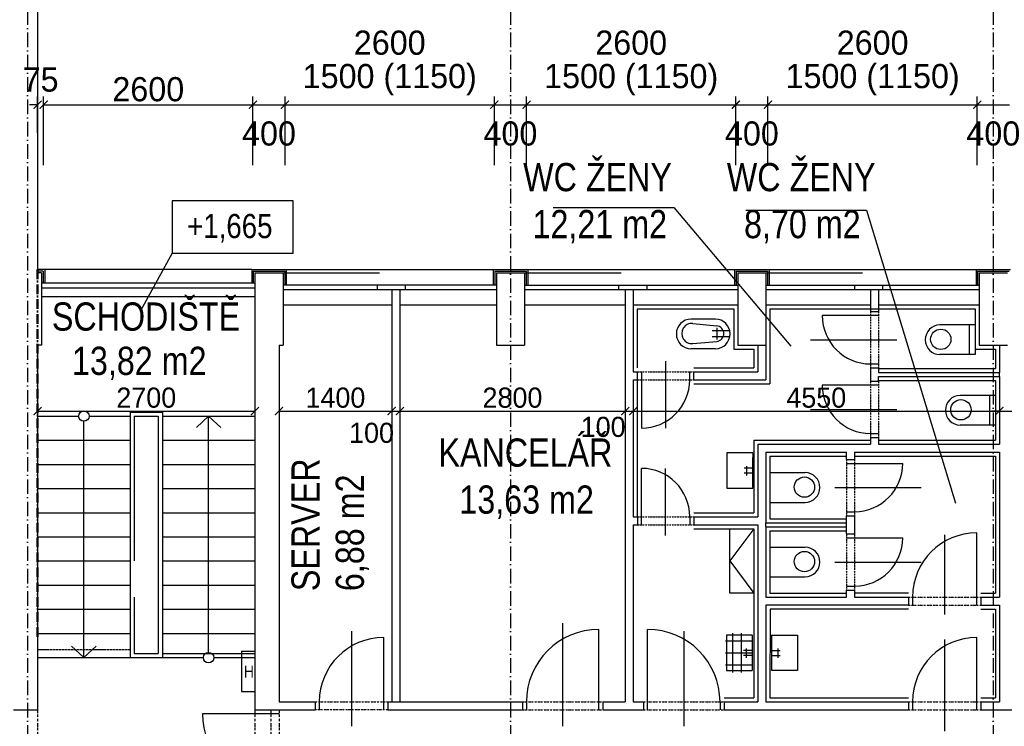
# Model space of a CAD drawing. Header units: millimetres. Extents: x -637441 to -130928, y -380379 to -53767.
# Tile 38 of 193: x -510044 to -497810, y -236461 to -227686. Entities that reach past the tile are written whole.
import ezdxf

# ---------------------------------------------------------------- set-up
doc = ezdxf.new("R2010")
doc.units = ezdxf.units.MM
doc.header["$LTSCALE"] = 10
for name, pattern in [('ACAD_ISO02W100', [15, 12, -3]), ('ACAD_ISO03W100', [30, 12, -18]), ('ACAD_ISO10W100', [18.5, 12, -3, 0.5, -3]), ('ACAD_ISO12W100', [22, 12, -3, 0.5, -3, 0.5, -3]), ('DASHDOT', [25.4, 12.7, -6.35, 0, -6.35])]:
    doc.linetypes.add(name, pattern=pattern)
doc.layers.add('_POŽÁR', color=240, linetype='Continuous', lineweight=50)
for name, color, linetype in [('Kóty', 7, 'Continuous'), ('Obklady', 7, 'Continuous'), ('Osy', 1, 'DASHDOT'), ('POPIS', 7, 'Continuous'), ('Rozhraní materiálů', 7, 'Continuous'), ('Schodiště', 7, 'Continuous'), ('SLABĚ', 7, 'Continuous'), ('Výplně otvorů', 7, 'Continuous'), ('ZARIZOVAKY', 7, 'Continuous'), ('ZDIVO', 6, 'Continuous'), ('ŠRAFY', 252, 'Continuous')]:
    doc.layers.add(name, color=color, linetype=linetype)
doc.styles.add('NARROW', font='txt')
doc.styles.add('TGV styl', font='txt')
doc.linetypes.add('IZOLACE', pattern='A,0.00254,-2.54,[134,ltypeshp.shx,S=2.54,R=0,X=-2.54,Y=0],-5.08,[134,ltypeshp.shx,S=2.54,R=180,X=2.54,Y=0],-2.54', length=10.16254)
doc.dimstyles.new('VNITŘEK 1-200', dxfattribs={"dimtxt": 250, "dimasz": 100, "dimexe": 100, "dimexo": 250, "dimgap": 40, "dimtad": 1, "dimdec": 0, "dimzin": 0, "dimdsep": 46, "dimtxsty": 'TGV styl', "dimblk1": 'ARCHTICK', "dimblk2": 'ARCHTICK', "dimsah": 1, "dimcen": 0.09, "dimclrd": 256, "dimclre": 256, "dimclrt": 220, "dimadec": 0, "dimazin": 0, "dimtfac": 1, "dimtdec": 0, "dimtofl": 0, "dimtmove": 2, "dimatfit": 3, "dimldrblk": 'ARCHTICK', "dimfxl": 150, "dimfxlon": 1, "dimtolj": 1, "dimtzin": 0, "dimarcsym": 0})
doc.dimstyles.new('VNĚJŠEK 1-100', dxfattribs={"dimtxt": 300, "dimasz": 100, "dimexe": 100, "dimexo": 250, "dimgap": 40, "dimtad": 1, "dimdec": 0, "dimzin": 0, "dimdsep": 46, "dimtxsty": 'TGV styl', "dimblk1": 'ARCHTICK', "dimblk2": 'ARCHTICK', "dimsah": 1, "dimcen": 0.09, "dimclrd": 256, "dimclre": 256, "dimclrt": 220, "dimadec": 0, "dimazin": 0, "dimtfac": 1, "dimtdec": 0, "dimtofl": 0, "dimtmove": 2, "dimatfit": 3, "dimldrblk": 'ARCHTICK', "dimfxl": 350, "dimfxlon": 1, "dimtolj": 1, "dimtzin": 0, "dimarcsym": 0})

# ---------------------------------------------------------------- blocks, each defined once
blk = doc.blocks.new('_ArchTick')
at = {"color": 0, "const_width": 0.15}
blk.add_lwpolyline([(-0.5, -0.5), (0.5, 0.5)], dxfattribs=at)
blk = doc.blocks.new('*D313')
at = {"layer": 'DEFPOINTS', "color": 0, "ltscale": 0.35}
for p in [(-509821, -231728), (-507121, -231728), (-507121, -232546)]:
    blk.add_point(p, dxfattribs=at)
at = {"layer": 'Kóty', "lineweight": -2, "ltscale": 0.35}
for p, q in [((-509821, -232396), (-509821, -232646)), ((-507121, -232396), (-507121, -232646)), ((-509821, -232546), (-507121, -232546))]:
    blk.add_line(p, q, dxfattribs=at)
at = {"layer": 'Kóty', "lineweight": -2, "ltscale": 0.35, "xscale": 100, "yscale": 100, "zscale": 100, "rotation": 180}
blk.add_blockref('_ArchTick', (-509821, -232546), dxfattribs=at)
at = {"layer": 'Kóty', "lineweight": -2, "ltscale": 0.35, "xscale": 100, "yscale": 100, "zscale": 100}
blk.add_blockref('_ArchTick', (-507121, -232546), dxfattribs=at)
at = {"layer": 'Kóty', "color": 220, "ltscale": 0.35, "insert": (-508471, -232381), "char_height": 250, "attachment_point": 5, "style": 'TGV styl'}
blk.add_mtext('\\A1;2700', dxfattribs=at)
blk = doc.blocks.new('*D314')
at = {"layer": 'DEFPOINTS', "color": 0, "ltscale": 0.35}
for p in [(-505421, -231228), (-506821, -231728), (-505421, -232546)]:
    blk.add_point(p, dxfattribs=at)
at = {"layer": 'Kóty', "lineweight": -2, "ltscale": 0.35}
for p, q in [((-506821, -232396), (-506821, -232646)), ((-505421, -232396), (-505421, -232646)), ((-506821, -232546), (-505421, -232546))]:
    blk.add_line(p, q, dxfattribs=at)
at = {"layer": 'Kóty', "lineweight": -2, "ltscale": 0.35, "xscale": 100, "yscale": 100, "zscale": 100, "rotation": 180}
blk.add_blockref('_ArchTick', (-506821, -232546), dxfattribs=at)
at = {"layer": 'Kóty', "lineweight": -2, "ltscale": 0.35, "xscale": 100, "yscale": 100, "zscale": 100}
blk.add_blockref('_ArchTick', (-505421, -232546), dxfattribs=at)
at = {"layer": 'Kóty', "color": 220, "ltscale": 0.35, "insert": (-506121, -232381), "char_height": 250, "attachment_point": 5, "style": 'TGV styl'}
blk.add_mtext('\\A1;1400', dxfattribs=at)
blk = doc.blocks.new('*D315')
at = {"layer": 'DEFPOINTS', "color": 0, "ltscale": 0.35}
for p in [(-505421, -231228), (-505321, -231228), (-505321, -232546)]:
    blk.add_point(p, dxfattribs=at)
at = {"layer": 'Kóty', "lineweight": -2, "ltscale": 0.35}
for p, q in [((-505421, -232396), (-505421, -232646)), ((-505321, -232396), (-505321, -232646)), ((-505421, -232546), (-505321, -232546))]:
    blk.add_line(p, q, dxfattribs=at)
at = {"layer": 'Kóty', "lineweight": -2, "ltscale": 0.35, "xscale": 100, "yscale": 100, "zscale": 100, "rotation": 180}
blk.add_blockref('_ArchTick', (-505421, -232546), dxfattribs=at)
at = {"layer": 'Kóty', "lineweight": -2, "ltscale": 0.35, "xscale": 100, "yscale": 100, "zscale": 100}
blk.add_blockref('_ArchTick', (-505321, -232546), dxfattribs=at)
at = {"layer": 'Kóty', "color": 220, "ltscale": 0.35, "insert": (-505672, -232818), "char_height": 250, "attachment_point": 5, "style": 'TGV styl'}
blk.add_mtext('\\A1;100', dxfattribs=at)
blk = doc.blocks.new('*D316')
at = {"layer": 'DEFPOINTS', "color": 0, "ltscale": 0.35}
for p in [(-505321, -231228), (-502521, -231228), (-502521, -232546)]:
    blk.add_point(p, dxfattribs=at)
at = {"layer": 'Kóty', "lineweight": -2, "ltscale": 0.35}
for p, q in [((-505321, -232396), (-505321, -232646)), ((-502521, -232396), (-502521, -232646)), ((-505321, -232546), (-502521, -232546))]:
    blk.add_line(p, q, dxfattribs=at)
at = {"layer": 'Kóty', "lineweight": -2, "ltscale": 0.35, "xscale": 100, "yscale": 100, "zscale": 100, "rotation": 180}
blk.add_blockref('_ArchTick', (-505321, -232546), dxfattribs=at)
at = {"layer": 'Kóty', "lineweight": -2, "ltscale": 0.35, "xscale": 100, "yscale": 100, "zscale": 100}
blk.add_blockref('_ArchTick', (-502521, -232546), dxfattribs=at)
at = {"layer": 'Kóty', "color": 220, "ltscale": 0.35, "insert": (-503921, -232381), "char_height": 250, "attachment_point": 5, "style": 'TGV styl'}
blk.add_mtext('\\A1;2800', dxfattribs=at)
blk = doc.blocks.new('*D317')
at = {"layer": 'DEFPOINTS', "color": 0, "ltscale": 0.35}
for p in [(-502521, -231228), (-502421, -231228), (-502421, -232546)]:
    blk.add_point(p, dxfattribs=at)
at = {"layer": 'Kóty', "lineweight": -2, "ltscale": 0.35}
for p, q in [((-502521, -232396), (-502521, -232646)), ((-502421, -232396), (-502421, -232646)), ((-502521, -232546), (-502421, -232546))]:
    blk.add_line(p, q, dxfattribs=at)
at = {"layer": 'Kóty', "lineweight": -2, "ltscale": 0.35, "xscale": 100, "yscale": 100, "zscale": 100, "rotation": 180}
blk.add_blockref('_ArchTick', (-502521, -232546), dxfattribs=at)
at = {"layer": 'Kóty', "lineweight": -2, "ltscale": 0.35, "xscale": 100, "yscale": 100, "zscale": 100}
blk.add_blockref('_ArchTick', (-502421, -232546), dxfattribs=at)
at = {"layer": 'Kóty', "color": 220, "ltscale": 0.35, "insert": (-502794, -232744), "char_height": 250, "attachment_point": 5, "style": 'TGV styl'}
blk.add_mtext('\\A1;100', dxfattribs=at)
blk = doc.blocks.new('*D318')
at = {"layer": 'DEFPOINTS', "color": 0, "ltscale": 0.35}
for p in [(-502421, -231228), (-497871, -232118), (-497871, -232546)]:
    blk.add_point(p, dxfattribs=at)
at = {"layer": 'Kóty', "lineweight": -2, "ltscale": 0.35}
for p, q in [((-502421, -232396), (-502421, -232646)), ((-497871, -232396), (-497871, -232646)), ((-502421, -232546), (-497871, -232546))]:
    blk.add_line(p, q, dxfattribs=at)
at = {"layer": 'Kóty', "lineweight": -2, "ltscale": 0.35, "xscale": 100, "yscale": 100, "zscale": 100, "rotation": 180}
blk.add_blockref('_ArchTick', (-502421, -232546), dxfattribs=at)
at = {"layer": 'Kóty', "lineweight": -2, "ltscale": 0.35, "xscale": 100, "yscale": 100, "zscale": 100}
blk.add_blockref('_ArchTick', (-497871, -232546), dxfattribs=at)
at = {"layer": 'Kóty', "color": 220, "ltscale": 0.35, "insert": (-500146, -232381), "char_height": 250, "attachment_point": 5, "style": 'TGV styl'}
blk.add_mtext('\\A1;4550', dxfattribs=at)
blk = doc.blocks.new('*D319')
at = {"layer": 'DEFPOINTS', "color": 0, "ltscale": 0.35}
for p in [(-497871, -231728), (-497871, -232118), (-497871, -232546)]:
    blk.add_point(p, dxfattribs=at)
at = {"layer": 'Kóty', "lineweight": -2, "ltscale": 0.35}
for p, q in [((-497871, -232396), (-497871, -232646)), ((-497871, -232396), (-497871, -232646)), ((-497871, -232546), (-497971, -232546)), ((-497871, -232546), (-497771, -232546))]:
    blk.add_line(p, q, dxfattribs=at)
at = {"layer": 'Kóty', "lineweight": -2, "ltscale": 0.35, "xscale": 100, "yscale": 100, "zscale": 100, "rotation": 180}
blk.add_blockref('_ArchTick', (-497871, -232546), dxfattribs=at)
at = {"layer": 'Kóty', "lineweight": -2, "ltscale": 0.35, "xscale": 100, "yscale": 100, "zscale": 100}
blk.add_blockref('_ArchTick', (-497871, -232546), dxfattribs=at)
at = {"layer": 'Kóty', "color": 220, "ltscale": 0.35, "insert": (-497599, -232722), "char_height": 250, "attachment_point": 5, "style": 'TGV styl'}
blk.add_mtext('\\A1;0', dxfattribs=at)
blk = doc.blocks.new('*D320')
at = {"layer": 'DEFPOINTS', "color": 0, "ltscale": 0.35}
for p in [(-497871, -231728), (-495121, -231728), (-495121, -232546)]:
    blk.add_point(p, dxfattribs=at)
at = {"layer": 'Kóty', "lineweight": -2, "ltscale": 0.35}
for p, q in [((-497871, -232396), (-497871, -232646)), ((-495121, -232396), (-495121, -232646)), ((-497871, -232546), (-495121, -232546))]:
    blk.add_line(p, q, dxfattribs=at)
at = {"layer": 'Kóty', "lineweight": -2, "ltscale": 0.35, "xscale": 100, "yscale": 100, "zscale": 100, "rotation": 180}
blk.add_blockref('_ArchTick', (-497871, -232546), dxfattribs=at)
at = {"layer": 'Kóty', "lineweight": -2, "ltscale": 0.35, "xscale": 100, "yscale": 100, "zscale": 100}
blk.add_blockref('_ArchTick', (-495121, -232546), dxfattribs=at)
at = {"layer": 'Kóty', "color": 220, "ltscale": 0.35, "insert": (-496496, -232381), "char_height": 250, "attachment_point": 5, "style": 'TGV styl'}
blk.add_mtext('\\A1;2750', dxfattribs=at)
blk = doc.blocks.new('*D437')
at = {"layer": 'DEFPOINTS', "color": 0, "ltscale": 0.35}
for p in [(-509746, -228741), (-509821, -230828), (-509746, -230952)]:
    blk.add_point(p, dxfattribs=at)
at = {"layer": 'Kóty', "lineweight": -2, "ltscale": 0.35}
for p, q in [((-509821, -229091), (-509821, -228641)), ((-509746, -229091), (-509746, -228641)), ((-509821, -228741), (-509921, -228741)), ((-509746, -228741), (-509646, -228741))]:
    blk.add_line(p, q, dxfattribs=at)
at = {"layer": 'Kóty', "lineweight": -2, "ltscale": 0.35, "xscale": 100, "yscale": 100, "zscale": 100}
blk.add_blockref('_ArchTick', (-509821, -228741), dxfattribs=at)
at = {"layer": 'Kóty', "lineweight": -2, "ltscale": 0.35, "xscale": 100, "yscale": 100, "zscale": 100, "rotation": 180}
blk.add_blockref('_ArchTick', (-509746, -228741), dxfattribs=at)
at = {"layer": 'Kóty', "color": 220, "ltscale": 0.35, "insert": (-509784, -228431), "char_height": 300, "attachment_point": 5, "style": 'TGV styl'}
blk.add_mtext('\\A1;75', dxfattribs=at)
blk = doc.blocks.new('*D63')
at = {"layer": 'DEFPOINTS', "color": 0, "ltscale": 0.35}
for p in [(-507146, -228741), (-509746, -230952), (-507146, -230952)]:
    blk.add_point(p, dxfattribs=at)
at = {"layer": 'Kóty', "lineweight": -2, "ltscale": 0.35}
for p, q in [((-509746, -229491), (-509746, -228641)), ((-507146, -229491), (-507146, -228641)), ((-509746, -228741), (-507146, -228741))]:
    blk.add_line(p, q, dxfattribs=at)
at = {"layer": 'Kóty', "lineweight": -2, "ltscale": 0.35, "xscale": 100, "yscale": 100, "zscale": 100, "rotation": 180}
blk.add_blockref('_ArchTick', (-509746, -228741), dxfattribs=at)
at = {"layer": 'Kóty', "lineweight": -2, "ltscale": 0.35, "xscale": 100, "yscale": 100, "zscale": 100}
blk.add_blockref('_ArchTick', (-507146, -228741), dxfattribs=at)
at = {"layer": 'Kóty', "color": 220, "ltscale": 0.35, "insert": (-508446, -228551), "char_height": 300, "attachment_point": 5, "style": 'TGV styl'}
blk.add_mtext('\\A1;2600', dxfattribs=at)
blk = doc.blocks.new('*D64')
at = {"layer": 'DEFPOINTS', "color": 0, "ltscale": 0.35}
for p in [(-504146, -228741), (-506746, -230983), (-504146, -230983)]:
    blk.add_point(p, dxfattribs=at)
at = {"layer": 'Kóty', "lineweight": -2, "ltscale": 0.35}
for p, q in [((-506746, -229491), (-506746, -228641)), ((-504146, -229491), (-504146, -228641)), ((-506746, -228741), (-504146, -228741))]:
    blk.add_line(p, q, dxfattribs=at)
at = {"layer": 'Kóty', "lineweight": -2, "ltscale": 0.35, "xscale": 100, "yscale": 100, "zscale": 100, "rotation": 180}
blk.add_blockref('_ArchTick', (-506746, -228741), dxfattribs=at)
at = {"layer": 'Kóty', "lineweight": -2, "ltscale": 0.35, "xscale": 100, "yscale": 100, "zscale": 100}
blk.add_blockref('_ArchTick', (-504146, -228741), dxfattribs=at)
at = {"layer": 'Kóty', "color": 220, "ltscale": 0.35, "char_height": 300, "attachment_point": 5, "style": 'TGV styl'}
for s, insert in [('\\A1;2600', (-505446, -227973)), ('\\A1;1500 (1150)', (-505446, -228431))]:
    blk.add_mtext(s, dxfattribs=dict(at, insert=insert))
blk = doc.blocks.new('*D65')
at = {"layer": 'DEFPOINTS', "color": 0, "ltscale": 0.35}
for p in [(-501146, -228741), (-503746, -230983), (-501146, -230983)]:
    blk.add_point(p, dxfattribs=at)
at = {"layer": 'Kóty', "lineweight": -2, "ltscale": 0.35}
for p, q in [((-503746, -229491), (-503746, -228641)), ((-501146, -229491), (-501146, -228641)), ((-503746, -228741), (-501146, -228741))]:
    blk.add_line(p, q, dxfattribs=at)
at = {"layer": 'Kóty', "lineweight": -2, "ltscale": 0.35, "xscale": 100, "yscale": 100, "zscale": 100, "rotation": 180}
blk.add_blockref('_ArchTick', (-503746, -228741), dxfattribs=at)
at = {"layer": 'Kóty', "lineweight": -2, "ltscale": 0.35, "xscale": 100, "yscale": 100, "zscale": 100}
blk.add_blockref('_ArchTick', (-501146, -228741), dxfattribs=at)
at = {"layer": 'Kóty', "color": 220, "ltscale": 0.35, "char_height": 300, "attachment_point": 5, "style": 'TGV styl'}
for s, insert in [('\\A1;2600', (-502446, -227973)), ('\\A1;1500 (1150)', (-502446, -228431))]:
    blk.add_mtext(s, dxfattribs=dict(at, insert=insert))
blk = doc.blocks.new('*D66')
at = {"layer": 'DEFPOINTS', "color": 0, "ltscale": 0.35}
for p in [(-498146, -228741), (-500746, -230983), (-498146, -230983)]:
    blk.add_point(p, dxfattribs=at)
at = {"layer": 'Kóty', "lineweight": -2, "ltscale": 0.35}
for p, q in [((-500746, -229491), (-500746, -228641)), ((-498146, -229491), (-498146, -228641)), ((-500746, -228741), (-498146, -228741))]:
    blk.add_line(p, q, dxfattribs=at)
at = {"layer": 'Kóty', "lineweight": -2, "ltscale": 0.35, "xscale": 100, "yscale": 100, "zscale": 100, "rotation": 180}
blk.add_blockref('_ArchTick', (-500746, -228741), dxfattribs=at)
at = {"layer": 'Kóty', "lineweight": -2, "ltscale": 0.35, "xscale": 100, "yscale": 100, "zscale": 100}
blk.add_blockref('_ArchTick', (-498146, -228741), dxfattribs=at)
at = {"layer": 'Kóty', "color": 220, "ltscale": 0.35, "char_height": 300, "attachment_point": 5, "style": 'TGV styl'}
for s, insert in [('\\A1;2600', (-499446, -227973)), ('\\A1;1500 (1150)', (-499446, -228431))]:
    blk.add_mtext(s, dxfattribs=dict(at, insert=insert))
blk = doc.blocks.new('*D439')
at = {"layer": 'DEFPOINTS', "color": 0, "ltscale": 0.35}
for p in [(-449731, -224328), (-509821, -230828), (-449731, -230788)]:
    blk.add_point(p, dxfattribs=at)
at = {"layer": 'Kóty', "lineweight": -2, "ltscale": 0.35}
for p, q in [((-509821, -224678), (-509821, -224228)), ((-449731, -224678), (-449731, -224228)), ((-509821, -224328), (-449731, -224328))]:
    blk.add_line(p, q, dxfattribs=at)
at = {"layer": 'Kóty', "lineweight": -2, "ltscale": 0.35, "xscale": 100, "yscale": 100, "zscale": 100, "rotation": 180}
blk.add_blockref('_ArchTick', (-509821, -224328), dxfattribs=at)
at = {"layer": 'Kóty', "lineweight": -2, "ltscale": 0.35, "xscale": 100, "yscale": 100, "zscale": 100}
blk.add_blockref('_ArchTick', (-449731, -224328), dxfattribs=at)
at = {"layer": 'Kóty', "color": 220, "ltscale": 0.35, "insert": (-479776, -224138), "char_height": 300, "attachment_point": 5, "style": 'TGV styl'}
blk.add_mtext('\\A1;60090', dxfattribs=at)

msp = doc.modelspace()

# ---------------------------------------------------------------- linework, layer by layer
at = {"layer": '_POŽÁR', "linetype": 'ACAD_ISO10W100'}
msp.add_line((-509821.228, -230787.964), (-509821.228, -235360.873), dxfattribs=at)
at = {"layer": 'Kóty', "ltscale": 0.35}
for p, q in [((-507146.228, -229491.366), (-507146.228, -228641.366)), ((-506746.228, -229491.366), (-506746.228, -228641.366)), ((-504146.228, -229491.366), (-504146.228, -228641.366)), ((-503746.228, -229491.366), (-503746.228, -228641.366)), ((-501146.228, -229491.366), (-501146.228, -228641.366)), ((-500746.228, -229491.366), (-500746.228, -228641.366)), ((-498146.228, -229491.366), (-498146.228, -228641.366)), ((-507146.228, -228741.366), (-506746.228, -228741.366)), ((-504146.228, -228741.366), (-503746.228, -228741.366)), ((-501146.228, -228741.366), (-500746.228, -228741.366)), ((-498146.228, -228741.366), (-497746.228, -228741.366)), ((-503414.446, -230017.07), (-501914.446, -230017.07)), ((-501914.446, -230017.07), (-500462.987, -231741.977)), ((-501020.078, -230053.034), (-499520.078, -230053.034)), ((-499520.078, -230053.034), (-498416.984, -233689.274)), ((-508149.762, -230584.723), (-508541.526, -231301.008))]:
    msp.add_line(p, q, dxfattribs=at)
at = {"layer": 'Kóty'}
for p, q in [((-500217.98, -231660.464), (-499146.051, -231660.464)), ((-502017.733, -231925.027), (-502017.733, -232757.964)), ((-500217.98, -232525.464), (-499146.051, -232525.464)), ((-502017.733, -234090.901), (-502017.733, -233257.964)), ((-499915.406, -233495.464), (-498843.477, -233495.464)), ((-498551.228, -234081.475), (-498551.228, -235070.324)), ((-499915.406, -234420.464), (-498843.477, -234420.464)), ((-503298.246, -235179.889), (-503298.246, -236460.267)), ((-505921.228, -235279.889), (-505921.228, -236460.267)), ((-501791.874, -235279.889), (-501791.874, -236460.267)), ((-498551.228, -235381.475), (-498551.228, -236520.324))]:
    msp.add_line(p, q, dxfattribs=at)
msp.add_lwpolyline([(-508149.762, -230584.723), (-506645.931, -230584.723), (-506645.931, -229934.179), (-508149.762, -229934.179)], close=True, dxfattribs=at)
at = {"layer": 'Obklady'}
for p, q in [((-502371.228, -231277.964), (-501171.228, -231277.964)), ((-502371.228, -231277.964), (-502371.228, -232007.964)), ((-501171.228, -231277.964), (-501171.228, -231777.964)), ((-500721.228, -231277.964), (-498171.228, -231277.964)), ((-500721.228, -231277.964), (-500721.228, -232207.964)), ((-498171.228, -231277.964), (-498171.228, -231777.964)), ((-501171.228, -231777.964), (-500921.228, -231777.964)), ((-500921.228, -231777.964), (-500921.228, -232007.964)), ((-498171.228, -231777.964), (-497921.228, -231777.964)), ((-497921.228, -231777.964), (-497921.228, -232017.964)), ((-501667.733, -232007.964), (-500921.228, -232007.964)), ((-499371.228, -232017.964), (-497921.228, -232017.964)), ((-502371.228, -232157.964), (-502371.228, -233857.964)), ((-499371.228, -232167.964), (-497921.228, -232167.964)), ((-497921.228, -232167.964), (-497921.228, -232907.964)), ((-501667.733, -232207.964), (-500721.228, -232207.964)), ((-497921.228, -232350.811), (-497921.228, -232720.811)), ((-500921.228, -232907.964), (-500921.228, -233807.964)), ((-500921.228, -232907.964), (-499471.228, -232907.964)), ((-499371.228, -232907.964), (-497921.228, -232907.964)), ((-500721.228, -233107.964), (-499771.228, -233107.964)), ((-500721.228, -233107.964), (-500721.228, -233882.964)), ((-499671.228, -233107.964), (-497921.228, -233107.964)), ((-497921.228, -233107.964), (-497921.228, -234807.964)), ((-501667.733, -233807.964), (-500921.228, -233807.964)), ((-500721.228, -233882.964), (-499771.228, -233882.964)), ((-500921.228, -234007.964), (-500921.228, -236107.964)), ((-500721.228, -234032.964), (-499771.228, -234032.964)), ((-500721.228, -234032.964), (-500721.228, -234807.964)), ((-500721.228, -234807.964), (-499771.228, -234807.964)), ((-499001.228, -234807.964), (-499671.228, -234807.964)), ((-498101.228, -234807.964), (-497921.228, -234807.964)), ((-500720.943, -235007.964), (-500721.216, -236107.964)), ((-499001.228, -235007.964), (-500720.943, -235007.964)), ((-498101.228, -235007.964), (-497921.228, -235007.964)), ((-497921.228, -235007.964), (-497921.228, -236107.964)), ((-501291.117, -236107.964), (-500921.228, -236107.964)), ((-500721.216, -236107.964), (-499001.228, -236107.964)), ((-498101.228, -236107.964), (-497921.228, -236107.964))]:
    msp.add_line(p, q, dxfattribs=at)
at = {"layer": 'Osy', "linetype": 'ACAD_ISO10W100', "ltscale": 1.5}
for p, q in [((-509946.228, -226457.964), (-509946.228, -256367.964)), ((-503946.228, -226457.964), (-503946.228, -256367.964)), ((-497946.228, -226457.964), (-497946.228, -256367.964))]:
    msp.add_line(p, q, dxfattribs=at)
at = {"layer": 'POPIS'}
for p, q in [((-507289.235, -235531.44), (-507289.235, -236028.874)), ((-507121.228, -235531.44), (-507289.235, -235531.44)), ((-507289.235, -236028.874), (-507121.228, -236028.874))]:
    msp.add_line(p, q, dxfattribs=at)
at = {"layer": 'Rozhraní materiálů', "ltscale": 0.35}
for p, q in [((-500871.228, -231727.964), (-500771.228, -231727.964)), ((-497871.228, -231727.964), (-497771.228, -231727.964)), ((-497871.228, -232117.964), (-497871.228, -232067.964)), ((-500771.228, -233982.964), (-500771.228, -233932.964)), ((-499771.228, -233982.964), (-499771.228, -233932.964))]:
    msp.add_line(p, q, dxfattribs=at)
at = {"layer": 'Schodiště', "color": 7, "lineweight": -3}
for p, q in [((-508671.228, -232557.964), (-508671.228, -235607.964)), ((-508671.228, -232557.964), (-508271.228, -232557.964)), ((-508271.228, -232557.964), (-508271.228, -235607.964)), ((-509821.228, -232607.964), (-509311.347, -232607.964)), ((-509246.228, -235607.964), (-509246.228, -232673.083)), ((-509181.109, -232607.964), (-508671.228, -232607.964)), ((-508271.228, -232607.964), (-507121.228, -232607.964)), ((-507696.228, -232607.964), (-507848.77, -232749.569)), ((-507696.228, -235542.845), (-507696.228, -232607.964)), ((-507696.228, -232607.964), (-507543.686, -232749.569)), ((-509821.228, -232907.964), (-508671.228, -232907.964)), ((-508271.228, -232907.964), (-507121.228, -232907.964)), ((-509821.228, -233207.964), (-508671.228, -233207.964)), ((-508271.228, -233207.964), (-507121.228, -233207.964)), ((-509821.228, -233507.964), (-508671.228, -233507.964)), ((-508271.228, -233507.964), (-507121.228, -233507.964)), ((-509821.228, -233807.964), (-508671.228, -233807.964)), ((-508271.228, -233807.964), (-507121.228, -233807.964)), ((-509821.228, -234107.964), (-508671.228, -234107.964)), ((-508271.228, -234107.964), (-507121.228, -234107.964)), ((-507797.828, -234107.964), (-507121.228, -234107.964)), ((-509821.228, -234407.964), (-508671.228, -234407.964)), ((-508271.228, -234407.964), (-507121.228, -234407.964)), ((-509821.228, -234707.964), (-508671.228, -234707.964)), ((-508271.228, -234707.964), (-507121.228, -234707.964)), ((-509821.228, -235007.964), (-508671.228, -235007.964)), ((-508271.228, -235007.964), (-507121.228, -235007.964)), ((-509821.228, -235307.964), (-508671.228, -235307.964)), ((-508271.228, -235307.964), (-507121.228, -235307.964)), ((-509246.228, -235607.964), (-509398.77, -235466.359)), ((-509246.228, -235607.964), (-509093.686, -235466.359)), ((-509821.228, -235607.964), (-508671.228, -235607.964)), ((-508671.228, -235607.964), (-508271.228, -235607.964)), ((-508271.228, -235557.964), (-507121.228, -235557.964)), ((-508271.228, -235607.964), (-507761.347, -235607.964)), ((-507631.109, -235607.964), (-507121.228, -235607.964))]:
    msp.add_line(p, q, dxfattribs=at)
at = {"layer": 'Schodiště', "color": 2, "lineweight": -3}
msp.add_line((-507324.429, -233807.964), (-507121.228, -233807.964), dxfattribs=at)
at = {"layer": 'Schodiště', "color": 7, "lineweight": -3}
for centre in [(-509246.228, -232607.964), (-507696.228, -235607.964)]:
    msp.add_circle(centre, 65.119, dxfattribs=at)
at = {"layer": 'SLABĚ'}
for p, q in [((-509771.228, -230827.964), (-509821.228, -230827.964)), ((-509771.228, -230827.964), (-509771.228, -230951.739)), ((-507161.228, -230787.964), (-509731.228, -230787.964)), ((-507121.228, -230827.964), (-507121.228, -230951.739)), ((-507121.228, -230827.964), (-506771.228, -230827.964)), ((-506771.228, -230827.964), (-506771.228, -230982.732)), ((-506731.228, -230787.964), (-504161.228, -230787.964)), ((-504121.228, -230827.964), (-504121.228, -230982.732)), ((-504121.228, -230827.964), (-503771.228, -230827.964)), ((-503771.228, -230827.964), (-503771.228, -230982.732)), ((-503731.228, -230787.964), (-501161.228, -230787.964)), ((-501121.228, -230827.964), (-500771.228, -230827.964)), ((-501121.228, -230827.964), (-501121.228, -230982.732)), ((-500771.228, -230827.964), (-500771.228, -230982.732)), ((-500731.228, -230787.964), (-498161.228, -230787.964)), ((-498121.228, -230827.964), (-497771.228, -230827.964)), ((-498121.228, -230827.964), (-498121.228, -230982.732)), ((-507121.228, -231127.964), (-509771.228, -231127.964)), ((-506771.228, -231227.964), (-505421.228, -231227.964)), ((-505321.228, -231227.964), (-504121.228, -231227.964)), ((-503771.228, -231227.964), (-502521.228, -231227.964)), ((-502421.228, -231227.964), (-501121.228, -231227.964)), ((-502421.228, -231227.964), (-501121.228, -231227.964)), ((-500771.228, -231227.964), (-499471.228, -231227.964)), ((-499371.228, -231227.964), (-498121.228, -231227.964)), ((-501717.733, -232057.964), (-501712.488, -232057.964)), ((-501717.733, -232157.964), (-501712.488, -232157.964)), ((-500721.228, -233310.464), (-500721.228, -233680.464)), ((-501667.733, -234007.964), (-500921.228, -234007.964)), ((-500921.228, -234007.964), (-501221.228, -234407.964)), ((-500721.228, -234235.464), (-500721.228, -234605.464)), ((-501221.228, -234407.964), (-500921.228, -234807.964))]:
    msp.add_line(p, q, dxfattribs=at)
at = {"layer": 'SLABĚ', "color": 250, "linetype": 'ACAD_ISO03W100', "ltscale": 10}
for p, q in [((-506771.228, -230827.964), (-504121.228, -230827.964)), ((-503771.228, -230827.964), (-501121.228, -230827.964)), ((-500771.228, -230827.964), (-498121.228, -230827.964))]:
    msp.add_line(p, q, dxfattribs=at)
at = {"layer": 'SLABĚ', "color": 7, "linetype": 'ACAD_ISO02W100', "lineweight": -3, "ltscale": 0.25}
msp.add_line((-509821.228, -235507.964), (-508671.228, -235507.964), dxfattribs=at)
at = {"layer": 'SLABĚ', "linetype": 'ACAD_ISO12W100', "ltscale": 0.25}
for p, q in [((-509821.228, -236257.964), (-509821.228, -237607.964)), ((-507121.228, -236257.964), (-507121.228, -237607.964))]:
    msp.add_line(p, q, dxfattribs=at)
at = {"layer": 'SLABĚ'}
msp.add_lwpolyline([(-501221.228, -234007.964), (-500921.228, -234007.964), (-500921.228, -234807.964), (-501221.228, -234807.964)], close=True, dxfattribs=at)
at = {"layer": 'Výplně otvorů'}
for p, q in [((-509771.228, -230951.739), (-507121.228, -230951.739)), ((-509771.228, -231015.578), (-507121.228, -231015.578)), ((-504121.228, -230982.732), (-506771.228, -230982.732)), ((-506771.228, -231037.964), (-504121.228, -231037.964)), ((-505602.517, -230982.732), (-505602.517, -231037.964)), ((-505252.517, -230982.732), (-505252.517, -231037.964)), ((-503771.228, -230982.732), (-501121.228, -230982.732)), ((-503771.228, -231037.964), (-501121.228, -231037.964)), ((-502602.517, -230982.732), (-502602.517, -231037.964)), ((-502252.517, -230982.732), (-502252.517, -231037.964)), ((-500771.228, -230982.732), (-498121.228, -230982.732)), ((-500771.228, -231037.964), (-498121.228, -231037.964)), ((-499671.228, -230982.732), (-499671.228, -231037.964)), ((-499321.228, -230982.732), (-499321.228, -231037.964))]:
    msp.add_line(p, q, dxfattribs=at)
at = {"layer": 'Výplně otvorů', "linetype": 'ACAD_ISO12W100', "lineweight": -3, "ltscale": 0.15}
for p, q in [((-499471.228, -231310.464), (-499471.228, -232010.464)), ((-499371.228, -231310.464), (-499371.228, -232010.464)), ((-502367.733, -232057.964), (-501667.733, -232057.964)), ((-502367.733, -232157.964), (-501667.733, -232157.964)), ((-499471.228, -232175.464), (-499471.228, -232875.464)), ((-499371.228, -232175.464), (-499371.228, -232875.464)), ((-499771.228, -233145.464), (-499771.228, -233845.464)), ((-499671.228, -233145.464), (-499671.228, -233845.464)), ((-502367.733, -233857.964), (-501667.733, -233857.964)), ((-502367.733, -233957.964), (-501667.733, -233957.964)), ((-499771.228, -234070.464), (-499771.228, -234770.464)), ((-499671.228, -234070.464), (-499671.228, -234770.464))]:
    msp.add_line(p, q, dxfattribs=at)
at = {"layer": 'Výplně otvorů', "ltscale": 0.35}
for p, q in [((-499371.228, -231360.464), (-500071.228, -231360.464)), ((-502317.733, -232057.964), (-502317.733, -232757.964)), ((-501717.733, -232157.964), (-501717.733, -232057.964)), ((-499471.228, -231960.464), (-499371.228, -231960.464)), ((-499371.228, -232225.464), (-500071.228, -232225.464)), ((-499471.228, -232825.464), (-499371.228, -232825.464)), ((-502317.733, -233957.964), (-502317.733, -233257.964)), ((-499771.228, -233195.464), (-499071.228, -233195.464)), ((-501717.733, -233857.964), (-501717.733, -233957.964)), ((-499771.228, -234120.464), (-499071.228, -234120.464)), ((-498151.228, -234957.964), (-498151.228, -234057.964)), ((-499771.228, -234720.464), (-499671.228, -234720.464)), ((-498951.228, -234857.964), (-498951.228, -234957.964)), ((-505521.228, -236257.964), (-505521.228, -235357.964)), ((-502848.246, -236257.964), (-502848.246, -235257.964)), ((-502241.874, -236257.964), (-502241.874, -235257.964)), ((-498151.228, -236257.964), (-498151.228, -235357.964)), ((-506321.228, -236157.964), (-506321.228, -236257.964)), ((-503748.246, -236157.964), (-503748.246, -236257.964)), ((-501341.874, -236157.964), (-501341.874, -236257.964)), ((-498951.228, -236157.964), (-498951.228, -236257.964)), ((-506821.228, -236307.964), (-507771.228, -236307.964))]:
    msp.add_line(p, q, dxfattribs=at)
at = {"layer": 'Výplně otvorů', "linetype": 'ACAD_ISO12W100', "lineweight": -3, "ltscale": 0.175}
for p, q in [((-499001.228, -234857.964), (-498101.228, -234857.964)), ((-499001.228, -234957.964), (-498101.228, -234957.964)), ((-506371.228, -236157.964), (-505471.228, -236157.964)), ((-503798.246, -236157.964), (-502798.246, -236157.964)), ((-502291.874, -236157.964), (-501291.874, -236157.964)), ((-499001.228, -236157.964), (-498101.228, -236157.964)), ((-505471.228, -236257.964), (-506371.228, -236257.964)), ((-503798.246, -236257.964), (-502798.246, -236257.964)), ((-502291.874, -236257.964), (-501291.874, -236257.964)), ((-499001.228, -236257.964), (-498101.228, -236257.964))]:
    msp.add_line(p, q, dxfattribs=at)
at = {"layer": 'Výplně otvorů', "linetype": 'ACAD_ISO12W100', "lineweight": -3, "ltscale": 0.25}
for p, q in [((-506921.228, -236257.964), (-506921.228, -237607.964)), ((-506821.228, -236257.964), (-506821.228, -237607.964))]:
    msp.add_line(p, q, dxfattribs=at)
at = {"layer": 'Výplně otvorů', "ltscale": 0.35}
for centre, radius, start, end in [((-499471.228, -231360.464), 600, 180, 270), ((-502317.733, -232157.964), 600, 270, 0), ((-499471.228, -232225.464), 600, 180, 270), ((-502317.733, -233857.964), 600, 0, 90), ((-499671.228, -233195.464), 600, 270, 0), ((-499671.228, -234120.464), 600, 270, 0), ((-498151.228, -234857.964), 800, 90, 180), ((-505521.228, -236157.964), 800, 90, 180), ((-502848.246, -236157.964), 900, 90, 180), ((-502241.874, -236157.964), 900, 0, 90), ((-498151.228, -236157.964), 800, 90, 180), ((-506921.228, -236307.964), 850, 180, 270)]:
    msp.add_arc(centre, radius, start, end, dxfattribs=at)
at = {"layer": 'ZARIZOVAKY'}
for p, q in [((-501398.479, -231402.99), (-501702.96, -231402.99)), ((-501680.963, -231456.991), (-501383.449, -231487.516)), ((-501221.387, -231547.71), (-501439.017, -231547.71)), ((-501383.77, -231510.839), (-501383.77, -231658.321)), ((-498171.228, -231475.464), (-498609.698, -231475.464)), ((-498241.649, -231845.464), (-498241.649, -231475.464)), ((-498171.228, -231475.464), (-498171.228, -231845.464)), ((-501680.963, -231708.445), (-501383.449, -231680.78)), ((-501220.717, -231625.138), (-501439.017, -231625.138)), ((-501398.479, -231772.99), (-501702.96, -231772.99)), ((-498171.228, -231845.464), (-498609.698, -231845.464)), ((-497921.228, -232350.811), (-498359.698, -232350.811)), ((-497991.649, -232720.811), (-497991.649, -232350.811)), ((-497921.228, -232720.811), (-498359.698, -232720.811)), ((-501255.497, -233063.602), (-501255.497, -233503.602)), ((-500935.497, -233063.602), (-501255.497, -233063.602)), ((-500935.497, -233063.602), (-500935.497, -233503.602)), ((-500934.402, -233490.829), (-500934.402, -233120.829)), ((-500935.497, -233255.602), (-501042.697, -233255.602)), ((-501012.297, -233230.802), (-501012.297, -233346.002)), ((-500935.497, -233316.402), (-501042.697, -233316.402)), ((-500721.228, -233310.464), (-500282.758, -233310.464)), ((-501255.497, -233503.602), (-500935.497, -233503.602)), ((-500721.228, -233680.464), (-500282.758, -233680.464)), ((-500721.228, -234235.464), (-500282.758, -234235.464)), ((-500721.228, -234605.464), (-500282.758, -234605.464)), ((-501261.526, -235327.932), (-501261.526, -235767.932)), ((-500941.526, -235327.932), (-501261.526, -235327.932)), ((-501185.719, -235304.146), (-501185.719, -235792.853)), ((-501080.549, -235304.146), (-501080.549, -235792.853)), ((-500941.526, -235327.932), (-500941.526, -235767.932)), ((-500700.93, -235327.932), (-500700.93, -235767.932)), ((-500700.93, -235327.932), (-500380.93, -235327.932)), ((-500380.93, -235327.932), (-500380.93, -235767.932)), ((-501272.752, -235397.502), (-500941.526, -235397.502)), ((-501018.326, -235495.132), (-501018.326, -235610.332)), ((-500624.13, -235495.132), (-500624.13, -235610.332)), ((-501272.752, -235547.932), (-500941.526, -235547.932)), ((-500941.526, -235519.932), (-501048.726, -235519.932)), ((-500941.526, -235580.732), (-501048.726, -235580.732)), ((-500700.93, -235519.932), (-500593.73, -235519.932)), ((-500700.93, -235580.732), (-500593.73, -235580.732)), ((-501272.752, -235698.362), (-500941.526, -235698.362)), ((-501261.526, -235767.932), (-500941.526, -235767.932)), ((-500380.93, -235767.932), (-500700.93, -235767.932))]:
    msp.add_line(p, q, dxfattribs=at)
for centre in [(-498598.697, -231655.191), (-498348.697, -232530.539), (-500293.759, -233490.191), (-500293.759, -234415.191)]:
    msp.add_circle(centre, 126.207, dxfattribs=at)
for centre, radius, start, end in [((-501699.457, -231587.99), 185.033, 91.0849231, 268.9150769), ((-501691.959, -231582.718), 126.207, 85.0017976, 274.9982024), ((-501401.982, -231587.99), 185.033, 271.0849231, 88.9150769), ((-501391.98, -231584.148), 97.008, 275.0448205, 84.9551795), ((-498606.195, -231660.464), 185.033, 91.0849231, 268.9150769), ((-498356.195, -232535.811), 185.033, 91.0849231, 268.9150769), ((-500286.261, -233495.464), 185.033, 271.0849231, 88.9150769), ((-500286.261, -234420.464), 185.033, 271.0849231, 88.9150769)]:
    msp.add_arc(centre, radius, start, end, dxfattribs=at)
at = {"layer": 'ZDIVO'}
for p, q in [((-509821.228, -226457.964), (-509821.228, -230827.964)), ((-509731.228, -230787.964), (-509821.228, -230787.964)), ((-509771.228, -230827.964), (-509821.228, -230827.964)), ((-509771.228, -230827.964), (-509771.228, -231727.964)), ((-509731.228, -230787.964), (-509731.228, -230951.739)), ((-507161.228, -230787.964), (-507161.228, -230951.739)), ((-507161.228, -230787.964), (-506731.228, -230787.964)), ((-507121.228, -230827.964), (-507121.228, -236257.964)), ((-506771.228, -230827.964), (-506771.228, -231727.964)), ((-506731.228, -230787.964), (-506731.228, -230982.732)), ((-504161.228, -230787.964), (-504161.228, -230982.732)), ((-504161.228, -230787.964), (-503731.228, -230787.964)), ((-504121.228, -230827.964), (-504121.228, -231727.964)), ((-503731.228, -230787.964), (-503731.228, -230982.732)), ((-501161.228, -230787.964), (-500731.228, -230787.964)), ((-501161.228, -230787.964), (-501161.228, -230982.732)), ((-501121.228, -230827.964), (-501121.228, -230982.732)), ((-500771.228, -230827.964), (-500771.228, -230982.732)), ((-500731.228, -230787.964), (-500731.228, -230982.732)), ((-498161.228, -230787.964), (-497731.228, -230787.964)), ((-498161.228, -230787.964), (-498161.228, -230982.732)), ((-498121.228, -230827.964), (-498121.228, -230982.732)), ((-505421.228, -231037.964), (-505421.228, -236157.964)), ((-505321.228, -231037.964), (-505321.228, -236157.964)), ((-504121.228, -230982.732), (-504121.228, -231727.964)), ((-503771.228, -230982.732), (-503771.228, -231727.964)), ((-503771.228, -230982.732), (-503771.228, -231727.964)), ((-502521.228, -231037.964), (-502521.228, -236157.964)), ((-502521.228, -231037.964), (-502521.228, -236157.964)), ((-502421.228, -231037.964), (-502421.228, -232057.964)), ((-502421.228, -231037.964), (-502421.228, -232057.964)), ((-501121.228, -230982.732), (-501121.228, -231727.964)), ((-501121.228, -230982.732), (-501121.228, -231727.964)), ((-500771.228, -230982.732), (-500771.228, -232157.964)), ((-499471.228, -231037.964), (-499471.228, -231310.464)), ((-499371.228, -231037.964), (-499371.228, -231310.464)), ((-498121.228, -230982.732), (-498121.228, -231727.964)), ((-505421.228, -231127.964), (-505421.228, -236157.964)), ((-505321.228, -231127.964), (-505321.228, -236157.964)), ((-499471.228, -231310.464), (-499371.228, -231310.464)), ((-509821.228, -231727.964), (-509821.228, -236257.964)), ((-509771.228, -231727.964), (-509821.228, -231727.964)), ((-506821.228, -231727.964), (-506821.228, -236157.964)), ((-506821.228, -231727.964), (-506771.228, -231727.964)), ((-504121.228, -231727.964), (-503771.228, -231727.964)), ((-504121.228, -231727.964), (-503771.228, -231727.964)), ((-501121.228, -231727.964), (-500871.228, -231727.964)), ((-500871.228, -231727.964), (-500871.228, -232057.964)), ((-498121.228, -231727.964), (-497871.228, -231727.964)), ((-497871.228, -231727.964), (-497871.228, -232067.964)), ((-502421.228, -232057.964), (-502367.733, -232057.964)), ((-502367.733, -232157.964), (-502367.733, -232057.964)), ((-501667.733, -232157.964), (-501667.733, -232057.964)), ((-501667.733, -232057.964), (-500871.228, -232057.964)), ((-499471.228, -232010.464), (-499371.228, -232010.464)), ((-499471.228, -232010.464), (-499471.228, -232175.464)), ((-499371.228, -232010.464), (-499371.228, -232067.964)), ((-499371.228, -232067.964), (-497871.228, -232067.964)), ((-502421.228, -232157.964), (-502367.733, -232157.964)), ((-502421.228, -232157.964), (-502421.228, -233857.964)), ((-501667.733, -232157.964), (-500771.228, -232157.964)), ((-499471.228, -232175.464), (-499371.228, -232175.464)), ((-499371.228, -232117.964), (-497871.228, -232117.964)), ((-499371.228, -232175.464), (-499371.228, -232117.964)), ((-497871.228, -232117.964), (-497871.228, -232957.964)), ((-499471.228, -232875.464), (-499371.228, -232875.464)), ((-499471.228, -232875.464), (-499471.228, -232957.964)), ((-499371.228, -232875.464), (-499371.228, -232957.964)), ((-500871.228, -232957.964), (-500871.228, -233857.964)), ((-500871.228, -232957.964), (-499471.228, -232957.964)), ((-499371.228, -232957.964), (-497871.228, -232957.964)), ((-500771.228, -233057.964), (-499771.228, -233057.964)), ((-500771.228, -233057.964), (-500771.228, -233932.964)), ((-499771.228, -233145.464), (-499771.228, -233057.964)), ((-499771.228, -233145.464), (-499671.228, -233145.464)), ((-499671.228, -233057.964), (-497871.228, -233057.964)), ((-499671.228, -233057.964), (-499671.228, -233145.464)), ((-497871.228, -233057.964), (-497871.228, -234857.964)), ((-502421.228, -233857.964), (-502367.733, -233857.964)), ((-502367.733, -233857.964), (-502367.733, -233957.964)), ((-501667.733, -233857.964), (-501667.733, -233957.964)), ((-501667.733, -233857.964), (-500871.228, -233857.964)), ((-499771.228, -233795.464), (-499671.228, -233795.464)), ((-499771.228, -233845.464), (-499671.228, -233845.464)), ((-499771.228, -233932.964), (-499771.228, -233845.464)), ((-499671.228, -233845.464), (-499671.228, -234070.464)), ((-502421.228, -233957.964), (-502367.733, -233957.964)), ((-502421.228, -233957.964), (-502421.228, -236157.964)), ((-501667.733, -233957.964), (-500871.228, -233957.964)), ((-500871.228, -233957.964), (-500871.228, -236157.964)), ((-500771.228, -233932.964), (-499771.228, -233932.964)), ((-500771.228, -233982.964), (-499771.228, -233982.964)), ((-500771.228, -233982.964), (-500771.228, -234857.964)), ((-499771.228, -234070.464), (-499771.228, -233982.964)), ((-499771.228, -234070.464), (-499671.228, -234070.464)), ((-500771.228, -234857.964), (-499771.228, -234857.964)), ((-499771.228, -234770.464), (-499671.228, -234770.464)), ((-499771.228, -234857.964), (-499771.228, -234770.464)), ((-499671.228, -234770.464), (-499671.228, -234857.964)), ((-499671.228, -234857.964), (-499001.228, -234857.964)), ((-499001.228, -234857.964), (-499001.228, -234957.964)), ((-498101.228, -234857.964), (-498101.228, -234957.964)), ((-498101.228, -234857.964), (-497871.228, -234857.964)), ((-500770.93, -234957.964), (-500771.228, -236157.964)), ((-499001.228, -234957.964), (-500770.93, -234957.964)), ((-498101.228, -234957.964), (-497871.228, -234957.964)), ((-497871.228, -234957.964), (-497871.228, -236157.964)), ((-506821.228, -236157.964), (-506371.228, -236157.964)), ((-506371.228, -236157.964), (-506371.228, -236257.964)), ((-505471.228, -236157.964), (-505471.228, -236257.964)), ((-505471.228, -236157.964), (-503798.246, -236157.964)), ((-503798.246, -236157.964), (-503798.246, -236257.964)), ((-502798.246, -236157.964), (-502798.246, -236257.964)), ((-502798.246, -236157.964), (-502521.228, -236157.964)), ((-502421.228, -236157.964), (-502291.874, -236157.964)), ((-502291.874, -236157.964), (-502291.874, -236257.964)), ((-501291.874, -236157.964), (-501291.874, -236257.964)), ((-501291.874, -236157.964), (-500871.228, -236157.964)), ((-500771.228, -236157.964), (-499001.228, -236157.964)), ((-499001.228, -236157.964), (-499001.228, -236257.964)), ((-498101.228, -236157.964), (-498101.228, -236257.964)), ((-498101.228, -236157.964), (-497871.228, -236157.964)), ((-510121.228, -236257.964), (-509821.228, -236257.964)), ((-507121.228, -236257.964), (-506371.228, -236257.964)), ((-505471.228, -236257.964), (-503798.246, -236257.964)), ((-502798.246, -236257.964), (-502291.874, -236257.964)), ((-501291.874, -236257.964), (-499001.228, -236257.964)), ((-498101.228, -236257.964), (-496421.228, -236257.964))]:
    msp.add_line(p, q, dxfattribs=at)
at = {"layer": 'ZDIVO', "linetype": 'ACAD_ISO02W100', "ltscale": 15}
for p, q in [((-508621.228, -232607.964), (-508621.228, -235557.964)), ((-508621.228, -232607.964), (-508321.228, -232607.964)), ((-508321.228, -232607.964), (-508321.228, -234364.687)), ((-508321.228, -234364.687), (-508321.228, -235557.964)), ((-508621.228, -235557.964), (-508321.228, -235557.964))]:
    msp.add_line(p, q, dxfattribs=at)
at = {"layer": 'ŠRAFY', "linetype": 'IZOLACE', "ltscale": 0.015}
for p, q in [((-509751.228, -230807.964), (-509821.228, -230807.964)), ((-509751.228, -230807.964), (-509751.228, -230951.739)), ((-507141.228, -230807.964), (-507141.228, -230951.739)), ((-507141.228, -230807.964), (-506751.228, -230807.964)), ((-506751.228, -230807.964), (-506751.228, -230982.732)), ((-504141.228, -230807.964), (-504141.228, -230982.732)), ((-504141.228, -230807.964), (-503751.228, -230807.964)), ((-503751.228, -230807.964), (-503751.228, -230982.732)), ((-501141.228, -230807.964), (-500751.228, -230807.964)), ((-501141.228, -230807.964), (-501141.228, -230982.732)), ((-500751.228, -230807.964), (-500751.228, -230982.732)), ((-498141.228, -230807.964), (-497751.228, -230807.964)), ((-498141.228, -230807.964), (-498141.228, -230982.732))]:
    msp.add_line(p, q, dxfattribs=at)

# ---------------------------------------------------------------- block references
at = {"layer": 'Kóty', "ltscale": 0.35, "xscale": 100, "yscale": 100, "zscale": 100, "rotation": 180}
for p in [(-507146.228, -228741.366), (-504146.228, -228741.366), (-501146.228, -228741.366), (-498146.228, -228741.366)]:
    msp.add_blockref('_ArchTick', p, dxfattribs=at)
at = {"layer": 'Kóty', "ltscale": 0.35, "xscale": 100, "yscale": 100, "zscale": 100}
for p in [(-506746.228, -228741.366), (-503746.228, -228741.366), (-500746.228, -228741.366)]:
    msp.add_blockref('_ArchTick', p, dxfattribs=at)

# ---------------------------------------------------------------- texts
at = {"layer": 'Kóty', "color": 220, "ltscale": 0.35, "char_height": 300, "attachment_point": 5, "style": 'TGV styl'}
for insert in [(-506946.228, -229100.632), (-503946.228, -229100.632), (-500946.228, -229100.632), (-497946.228, -229100.632)]:
    msp.add_mtext('\\A1;400', dxfattribs=dict(at, insert=insert))
at = {"layer": 'POPIS', "style": 'NARROW'}
for s, height, p in [('+1,665', 300, (-507963.519, -230398.169)), ('SCHODIŠTĚ', 350, (-509643.872, -231546.946)), ('13,82 m2', 350, (-509393.872, -232096.946)), ('H', 150, (-507257.119, -235856.481))]:
    msp.add_text(s, height=height, dxfattribs=at).set_placement(p)
for s, p in [('SERVER', (-506316.97, -234782.333)), ('6,88 m2', (-505766.97, -234782.333))]:
    msp.add_text(s, height=350, rotation=90, dxfattribs=at).set_placement(p)
at = {"layer": 'POPIS', "char_height": 350, "width": 2838.66043, "attachment_point": 1, "style": 'NARROW'}
for s, insert in [('{\\W4.47958; }WC ŽENY\\P{\\W5.52026; }12,21 m2', (-504287.137, -229465.414)), ('{\\W4.47958; }WC ŽENY\\P{\\W6.39821; }8,70 m2', (-501757.098, -229465.414)), ('{\\W3.19799; }KANCELÁŘ\\P{\\W5.52026; }13,63 m2', (-505196.628, -232886.506))]:
    msp.add_mtext(s, dxfattribs=dict(at, insert=insert))

# ---------------------------------------------------------------- dimensions: what is measured, and where the dimension line sits
at = {"layer": 'Kóty', "ltscale": 0.35}
for base, p1, p2, dimstyle, picture, middle in [((-449731.228, -224328.44), (-509821.228, -230827.964), (-449731.228, -230787.964), 'VNĚJŠEK 1-100', '*D439', (-479776.228, -224138.44)), ((-509746.228, -228741.366), (-509821.228, -230827.964), (-509746.228, -230951.739), 'VNĚJŠEK 1-100', '*D437', (-509783.728, -228431.366)), ((-505421.228, -232545.614), (-506821.228, -231727.964), (-505421.228, -231227.964), 'VNITŘEK 1-200', '*D314', (-506121.228, -232380.614)), ((-502521.228, -232545.614), (-505321.228, -231227.964), (-502521.228, -231227.964), 'VNITŘEK 1-200', '*D316', (-503921.228, -232380.614)), ((-497871.228, -232545.614), (-502421.228, -231227.964), (-497871.228, -232117.964), 'VNITŘEK 1-200', '*D318', (-500146.228, -232380.614)), ((-495121.228, -232545.614), (-497871.228, -231727.964), (-495121.228, -231727.964), 'VNITŘEK 1-200', '*D320', (-496496.228, -232380.614))]:
    dim = msp.add_linear_dim(base=base, p1=p1, p2=p2, dimstyle=dimstyle, dxfattribs=at)
    dim.commit()
    dim.dimension.update_dxf_attribs({"geometry": picture, "text_midpoint": middle})
for base, p1, p2, picture, middle in [((-504146.228, -228741.366), (-506746.228, -230982.732), (-504146.228, -230982.732), '*D64', (-505446.228, -228162.795)), ((-501146.228, -228741.366), (-503746.228, -230982.732), (-501146.228, -230982.732), '*D65', (-502446.228, -228162.795)), ((-498146.228, -228741.366), (-500746.228, -230982.732), (-498146.228, -230982.732), '*D66', (-499446.228, -228162.795))]:
    dim = msp.add_linear_dim(base=base, p1=p1, p2=p2, text='<>\\X 1500 (1150)', dimstyle='VNĚJŠEK 1-100', override={"dimfxl": 750}, dxfattribs=at)
    dim.commit()
    dim.dimension.update_dxf_attribs({"geometry": picture, "text_midpoint": middle})
dim = msp.add_linear_dim(base=(-507146.228, -228741.366), p1=(-509746.228, -230951.739), p2=(-507146.228, -230951.739), dimstyle='VNĚJŠEK 1-100', override={"dimfxl": 750}, dxfattribs=at)
dim.commit()
dim.dimension.update_dxf_attribs({"geometry": '*D63', "text_midpoint": (-508446.228, -228551.366)})
for base, p1, p2, picture, middle in [((-505321.228, -232545.614), (-505421.228, -231227.964), (-505321.228, -231227.964), '*D315', (-505671.552, -232818.341)), ((-502421.228, -232545.614), (-502521.228, -231227.964), (-502421.228, -231227.964), '*D317', (-502793.545, -232744.14)), ((-497871.227909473, -232545.613921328), (-497871.227909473, -232117.963879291), (-497871.227909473, -231727.963879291), '*D319', (-497599.42124869, -232722.355102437))]:
    dim = msp.add_linear_dim(base=base, p1=p1, p2=p2, dimstyle='VNITŘEK 1-200', dxfattribs=at)
    dim.commit()
    dim.dimension.update_dxf_attribs({"geometry": picture, "text_midpoint": middle, "dimtype": 160})
at = {"layer": 'Kóty', "color": 7, "ltscale": 0.35}
dim = msp.add_linear_dim(base=(-507121.228, -232545.614), p1=(-509821.228, -231727.964), p2=(-507121.228, -231727.964), dimstyle='VNITŘEK 1-200', dxfattribs=at)
dim.commit()
dim.dimension.update_dxf_attribs({"geometry": '*D313', "text_midpoint": (-508471.228, -232380.614)})

doc.saveas('drawing.dxf')
